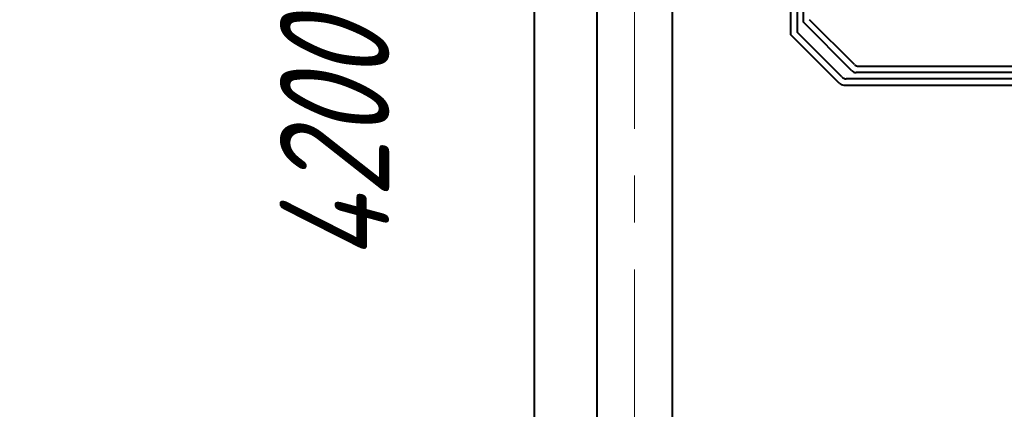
# Model space of a CAD drawing. Header units: millimetres. Extents: x 0 to 594, y 0 to 420.
# Tile 4 of 53: x 109 to 140, y 101 to 113. Entities that reach past the tile are written whole.
import ezdxf

# ---------------------------------------------------------------- set-up
doc = ezdxf.new("R2010")
doc.units = ezdxf.units.MM
for name, pattern in [('K5LT_AXLED', [17.302989, 12.802989, -1.5, 1.5, -1.5]), ('K5LT_BASIC', [0]), ('K5LT_THIN', [0])]:
    doc.linetypes.add(name, pattern=pattern)
doc.styles.add('KDIMTEXTSTYLE', font='GOST_AU.SHX', dxfattribs={"width": 0.96, "oblique": 15, "height": 5})
doc.dimstyles.new('KDIMSTYLE (0.02)', dxfattribs={"dimtxt": 5, "dimasz": 1, "dimexe": 2, "dimexo": 0, "dimgap": 1, "dimtad": 1, "dimlfac": 50, "dimtxsty": 'KDIMTEXTSTYLE', "dimsah": 1, "dimcen": 0, "dimdle": 1, "dimadec": 0, "dimazin": 0, "dimtfac": 0.667, "dimtmove": 0, "dimatfit": 3, "dimfxl": 1, "dimtvp": 1, "dimtfill": 1, "dimtolj": 1, "dimtzin": 0, "dimarcsym": 0})

# ---------------------------------------------------------------- blocks, each defined once
blk = doc.blocks.new('KDIMARROW_03')
at = {"color": 0, "linetype": 'K5LT_BASIC', "lineweight": 40}
blk.add_line((-1.061, -1.061), (1.061, 1.061), dxfattribs=at)
at = {"color": 0, "linetype": 'K5LT_THIN', "lineweight": 18}
for q in [(-1, 0), (2, 0)]:
    blk.add_line((0, 0), q, dxfattribs=at)

msp = doc.modelspace()

# ---------------------------------------------------------------- linework, layer by layer
at = {"color": 5, "linetype": 'K5LT_BASIC', "lineweight": 40, "true_color": 0x0000ff}
for p, q in [((125.27877, 67.20446), (125.27877, 205.20446)), ((133.47851, 112.67049), (133.47856, 140.03049)), ((133.67877, 139.83029), (133.67872, 112.75313)), ((133.87851, 113.07049), (133.87856, 139.63049)), ((127.27877, 70.20446), (127.27877, 136.60446)), ((129.67877, 136.60446), (129.67877, 70.20446)), ((127.27877, 70.20446), (127.27877, 134.73237)), ((127.27877, 70.20446), (127.27877, 134.73237)), ((127.27877, 70.20446), (127.27877, 134.73237)), ((135.50881, 111.72303), (134.07872, 113.15313)), ((135.42597, 111.52303), (133.87851, 113.07049)), ((135.02597, 111.12303), (133.47851, 112.67049)), ((135.10881, 111.32303), (133.67872, 112.75313)), ((135.65023, 111.66446), (149.27877, 111.66446)), ((149.33297, 111.26446), (135.25023, 111.26446)), ((149.33297, 111.46446), (135.56739, 111.46446)), ((135.16739, 111.06446), (149.27877, 111.06446))]:
    msp.add_line(p, q, dxfattribs=at)
at = {"color": 30, "linetype": 'K5LT_AXLED', "lineweight": 18, "true_color": 0xff8000}
msp.add_line((128.47877, 191.68446), (128.47877, 40.33764), dxfattribs=at)
at = {"color": 5, "linetype": 'K5LT_BASIC', "lineweight": 40, "true_color": 0x0000ff}
for centre in [(135.65023, 111.86446), (135.65023, 111.86446), (135.65023, 111.86446), (135.65023, 111.86446), (135.65023, 111.86446), (135.65023, 111.86446), (135.25023, 111.46446), (135.25023, 111.46446), (135.25023, 111.46446), (135.25023, 111.46446), (135.25023, 111.46446), (135.25023, 111.46446), (135.56739, 111.66446), (135.16739, 111.26446)]:
    msp.add_arc(centre, 0.2, 225, 270, dxfattribs=at)

# ---------------------------------------------------------------- dimensions: what is measured, and where the dimension line sits
at = {"color": 5, "true_color": 0x0000ff}
for base, p1, p2, location in [((113.37681, 205.20446), (125.27877, 67.20446), (125.27877, 205.20446), (113.37681, 136.20446)), ((123.89428, 192.20446), (125.27877, 67.20446), (125.27877, 192.20446), (123.89428, 129.20446)), ((118.87797, 151.20446), (141.07379, 67.20446), (124.60192, 151.20446), (118.87797, 109.20446))]:
    msp.add_linear_dim(base=base, p1=p1, p2=p2, angle=90, location=location, dimstyle='KDIMSTYLE (0.02)', override={"dimexo": 2, "dimpost": '\\H3.5;\\W0.96;\\Q15;<>', "dimblk1": 'KDIMARROW_03', "dimblk2": 'KDIMARROW_03', "dimse1": 0, "dimse2": 0, "dimclrt": 7, "dimtolj": 1}, dxfattribs=at).render()

doc.saveas('drawing.dxf')
